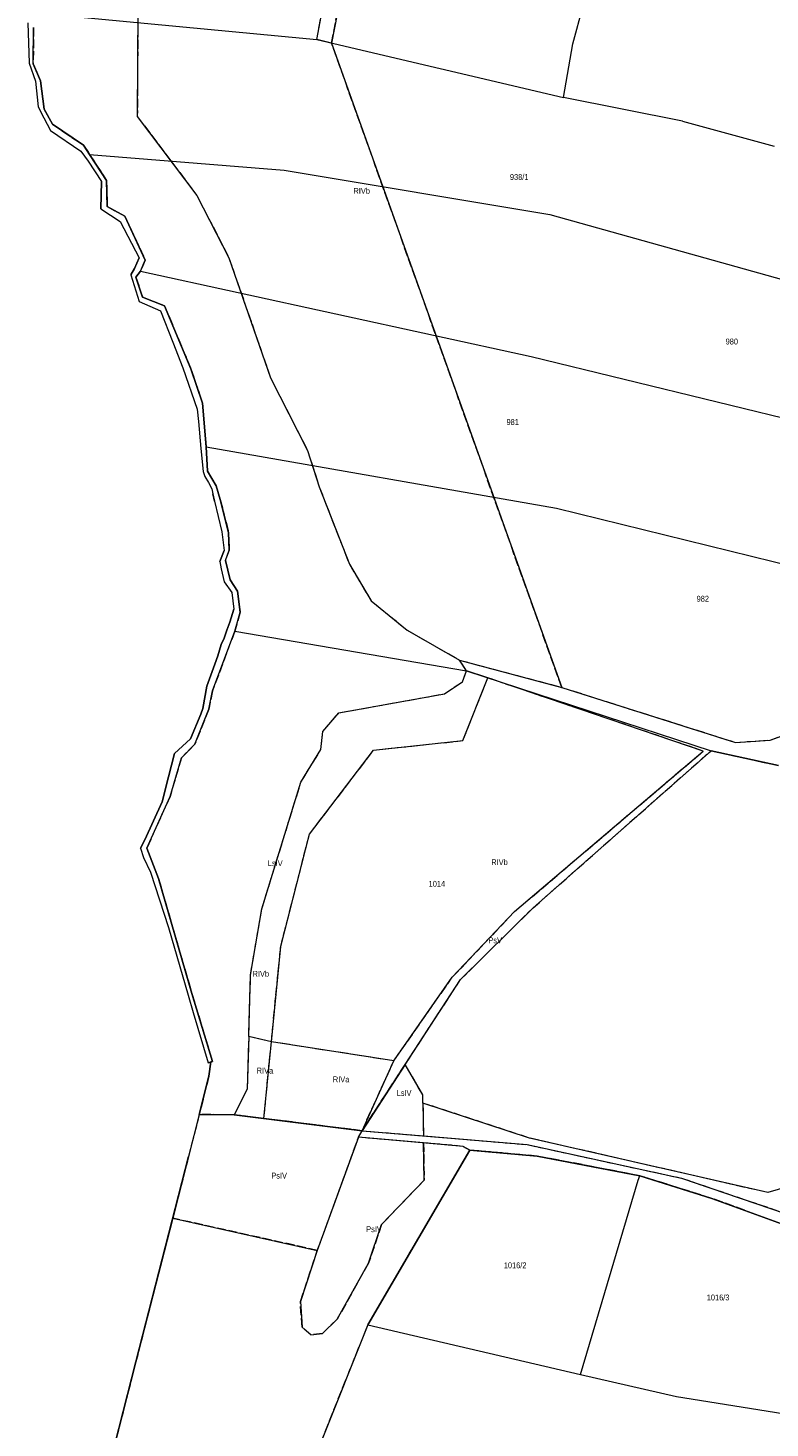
# Model space of a CAD drawing. Header units: metres. Extents: x 7496145 to 7500200, y 5498500 to 5502080.
# Tile 48 of 202: x 7496567 to 7496757, y 5500455 to 5500812. Entities that reach past the tile are written whole.
import ezdxf
from ezdxf.enums import TextEntityAlignment as Align

# ---------------------------------------------------------------- set-up
doc = ezdxf.new("R2010")
doc.units = ezdxf.units.M
doc.header["$MEASUREMENT"] = 0
for name, pattern in [('2.25_0.75', [3, 2.25, -0.75]), ('219-1000', [0]), ('egug-1000', [0])]:
    doc.linetypes.add(name, pattern=pattern)
for name, color, linetype in [('209-oznaczenie konturu klasyfikacyjnego', 7, 'CONTINUOUS'), ('211-numer działki ewidencyjnej', 7, 'CONTINUOUS'), ('217-kontur klasyfikacyjny', 7, 'CONTINUOUS'), ('218-kontur użytku gruntowego', 7, 'CONTINUOUS'), ('219-działka ewidencyjna', 7, 'CONTINUOUS')]:
    doc.layers.add(name, color=color, linetype=linetype)
doc.styles.get("Standard").update_dxf_attribs({"font": 'Working1250', "width": 0.75})

msp = doc.modelspace()

# ---------------------------------------------------------------- linework, layer by layer
at = {"layer": '217-kontur klasyfikacyjny', "color": 3, "linetype": '2.25_0.75', "lineweight": 18, "flags": 128}
for points in [[(7496641.15, 5500809.31), (7496651.52, 5500864.18)], [(7496644.92, 5500808.43), (7496655.7, 5500863.82)], [(7496595.64, 5500845.22), (7496595.31, 5500789.71)], [(7496568.78, 5500812.37), (7496568.74, 5500803.11)], [(7496644.92, 5500808.43), (7496641.15, 5500809.31)], [(7496703.75, 5500643.87), (7496644.92, 5500808.43)], [(7496568.74, 5500803.11), (7496570.54, 5500798.75)], [(7496570.54, 5500798.75), (7496571.51, 5500791.57)], [(7496571.51, 5500791.57), (7496573.64, 5500787.72)], [(7496573.64, 5500787.72), (7496581.59, 5500782.34)], [(7496595.31, 5500789.71), (7496610.54, 5500769.51)], [(7496581.59, 5500782.34), (7496583.11, 5500780)], [(7496583.11, 5500780), (7496587.44, 5500773.32)], [(7496587.44, 5500773.32), (7496587.6, 5500766.69)], [(7496610.54, 5500769.51), (7496618.71, 5500753.62)], [(7496587.6, 5500766.69), (7496592.14, 5500764.26)], [(7496592.14, 5500764.26), (7496597.35, 5500752.99)], [(7496597.35, 5500752.99), (7496596.1, 5500750.16)], [(7496618.71, 5500753.62), (7496629.35, 5500722.97)], [(7496596.1, 5500750.16), (7496594.94, 5500748.64)], [(7496594.94, 5500748.64), (7496596.65, 5500743.55)], [(7496596.65, 5500743.55), (7496602.25, 5500741.36)], [(7496602.25, 5500741.36), (7496609, 5500725.26)], [(7496609, 5500725.26), (7496611.99, 5500716.43)], [(7496629.35, 5500722.97), (7496638.83, 5500704.41)], [(7496611.99, 5500716.43), (7496612.89, 5500705.35)], [(7496612.89, 5500705.35), (7496613.25, 5500699.08)], [(7496638.83, 5500704.41), (7496641.77, 5500695.13)], [(7496613.25, 5500699.08), (7496615.44, 5500695.33)], [(7496615.44, 5500695.33), (7496616.47, 5500691.88)], [(7496641.77, 5500695.13), (7496649.49, 5500675.33)], [(7496616.47, 5500691.88), (7496618.64, 5500683.47)], [(7496618.64, 5500683.47), (7496618.81, 5500678.95)], [(7496618.81, 5500678.95), (7496617.8, 5500676.25)], [(7496617.8, 5500676.25), (7496619.04, 5500671.32)], [(7496649.49, 5500675.33), (7496655.08, 5500665.95)], [(7496619.04, 5500671.32), (7496620.87, 5500668.42)], [(7496620.87, 5500668.42), (7496621.59, 5500663.06)], [(7496655.08, 5500665.95), (7496664.28, 5500658.49)], [(7496621.59, 5500663.06), (7496620.72, 5500660.04)], [(7496620.2, 5500658.25), (7496614.54, 5500643.03)], [(7496620.72, 5500660.04), (7496620.2, 5500658.25)], [(7496664.28, 5500658.49), (7496677.58, 5500650.87)], [(7496677.58, 5500650.87), (7496703.75, 5500643.87)], [(7496679.42, 5500648.09), (7496677.58, 5500650.87)], [(7496678.41, 5500645.29), (7496679.42, 5500648.09)], [(7496684.85, 5500646.32), (7496679.42, 5500648.09)], [(7496673.79, 5500642.25), (7496678.41, 5500645.29)], [(7496678.45, 5500630.28), (7496684.85, 5500646.32)], [(7496739.91, 5500627.61), (7496684.85, 5500646.32)], [(7496703.75, 5500643.87), (7496748.13, 5500629.83)], [(7496756.95, 5500630.42), (7496797.98, 5500645.2)], [(7496614.54, 5500643.03), (7496613.55, 5500638.3)], [(7496646.8, 5500637.37), (7496673.79, 5500642.25)], [(7496613.55, 5500638.3), (7496610.02, 5500629.37)], [(7496642.73, 5500632.61), (7496646.8, 5500637.37)], [(7496610.02, 5500629.37), (7496606.57, 5500625.86)], [(7496642.18, 5500627.99), (7496642.73, 5500632.61)], [(7496655.69, 5500627.86), (7496678.45, 5500630.28)], [(7496748.13, 5500629.83), (7496756.95, 5500630.42)], [(7496606.57, 5500625.86), (7496603.67, 5500616.01)], [(7496637.1, 5500619.64), (7496642.18, 5500627.99)], [(7496639.29, 5500606.44), (7496655.69, 5500627.86)], [(7496691.69, 5500586.62), (7496739.91, 5500627.61)], [(7496696.43, 5500587.58), (7496741.89, 5500627.72)], [(7496741.89, 5500627.72), (7496759.11, 5500623.93)], [(7496627.1, 5500587.31), (7496637.1, 5500619.64)], [(7496603.67, 5500616.01), (7496597.7, 5500602.79)], [(7496631.94, 5500577.72), (7496639.29, 5500606.44)], [(7496597.7, 5500602.79), (7496600.74, 5500595.05)], [(7496600.74, 5500595.05), (7496609.25, 5500565.73)], [(7496624.23, 5500570.42), (7496627.1, 5500587.31)], [(7496675.78, 5500569.84), (7496691.69, 5500586.62)], [(7496677.88, 5500569.25), (7496696.43, 5500587.58)], [(7496629.56, 5500553.36), (7496631.94, 5500577.72)], [(7496623.76, 5500554.73), (7496624.23, 5500570.42)], [(7496660.86, 5500548.51), (7496675.78, 5500569.84)], [(7496663.75, 5500547.57), (7496677.88, 5500569.25)], [(7496609.25, 5500565.73), (7496614.52, 5500548.36)], [(7496623.76, 5500554.73), (7496623.36, 5500541.3)], [(7496629.56, 5500553.36), (7496623.76, 5500554.73)], [(7496627.65, 5500533.79), (7496629.56, 5500553.36)], [(7496660.86, 5500548.51), (7496629.56, 5500553.36)], [(7496614.11, 5500548.23), (7496613.57, 5500544.56)], [(7496614.52, 5500548.36), (7496614.11, 5500548.23)], [(7496652.73, 5500530.67), (7496660.86, 5500548.51)], [(7496652.73, 5500530.67), (7496663.75, 5500547.57)], [(7496668.22, 5500539.86), (7496663.75, 5500547.57)], [(7496613.57, 5500544.56), (7496611.15, 5500534.79)], [(7496623.36, 5500541.3), (7496620.06, 5500534.73)], [(7496668.26, 5500537.73), (7496668.22, 5500539.86)], [(7496668.26, 5500537.73), (7496668.4, 5500529.35)], [(7496695.5, 5500528.8), (7496668.26, 5500537.73)], [(7496611.15, 5500534.79), (7496608.4, 5500524.05)], [(7496620.06, 5500534.73), (7496611.15, 5500534.79)], [(7496627.65, 5500533.79), (7496620.06, 5500534.73)], [(7496652.73, 5500530.67), (7496627.65, 5500533.79)], [(7496651.8, 5500529.01), (7496652.73, 5500530.67)], [(7496652.73, 5500530.67), (7496668.4, 5500529.35)], [(7496668.4, 5500529.35), (7496694.87, 5500527.13)], [(7496641.3, 5500500.11), (7496651.8, 5500529.01)], [(7496668.43, 5500527.55), (7496651.8, 5500529.01)], [(7496654.21, 5500481.06), (7496680.28, 5500525.69)], [(7496678.55, 5500526.67), (7496668.43, 5500527.55)], [(7496668.43, 5500527.55), (7496668.6, 5500518.04)], [(7496680.28, 5500525.69), (7496678.55, 5500526.67)], [(7496697.47, 5500524.19), (7496680.28, 5500525.69)], [(7496694.87, 5500527.13), (7496734.3, 5500518.56)], [(7496756.38, 5500514.86), (7496695.5, 5500528.8)], [(7496608.4, 5500524.05), (7496604.36, 5500508.33)], [(7496723.66, 5500519.18), (7496697.47, 5500524.19)], [(7496742.1, 5500513.39), (7496723.66, 5500519.18)], [(7496734.3, 5500518.56), (7496760.85, 5500509.56)], [(7496668.6, 5500518.04), (7496657.71, 5500506.72)], [(7496761.67, 5500516.43), (7496756.38, 5500514.86)], [(7496773.01, 5500502.09), (7496742.1, 5500513.39)], [(7496604.36, 5500508.33), (7496594.93, 5500471.61)], [(7496641.3, 5500500.11), (7496604.36, 5500508.33)], [(7496657.71, 5500506.72), (7496654.4, 5500496.87)], [(7496636.96, 5500487.02), (7496641.3, 5500500.11)], [(7496654.4, 5500496.87), (7496646.39, 5500482.55)], [(7496637.39, 5500480.53), (7496636.96, 5500487.02)], [(7496639.66, 5500478.51), (7496637.39, 5500480.53)], [(7496642.21, 5500451.01), (7496654.21, 5500481.06)], [(7496646.39, 5500482.55), (7496642.59, 5500478.88)], [(7496642.59, 5500478.88), (7496639.66, 5500478.51)], [(7496594.93, 5500471.61), (7496586.32, 5500437.93)]]:
    msp.add_lwpolyline(points, dxfattribs=at)
at = {"layer": '218-kontur użytku gruntowego', "color": 3, "linetype": 'egug-1000', "lineweight": 18, "flags": 128}
for points in [[(7496641.15, 5500809.31), (7496651.52, 5500864.18)], [(7496655.7, 5500863.82), (7496644.92, 5500808.43)], [(7496595.64, 5500845.22), (7496595.31, 5500789.71)], [(7496567.38, 5500813.57), (7496567.67, 5500803.28)], [(7496568.74, 5500803.11), (7496568.78, 5500812.37)], [(7496644.92, 5500808.43), (7496641.15, 5500809.31)], [(7496644.92, 5500808.43), (7496703.75, 5500643.87)], [(7496567.67, 5500803.28), (7496569.34, 5500798.69)], [(7496570.54, 5500798.75), (7496568.74, 5500803.11)], [(7496569.34, 5500798.69), (7496569.95, 5500792.11)], [(7496571.51, 5500791.57), (7496570.54, 5500798.75)], [(7496569.95, 5500792.11), (7496571.44, 5500789.32)], [(7496573.64, 5500787.72), (7496571.51, 5500791.57)], [(7496571.44, 5500789.32), (7496573.13, 5500786.12)], [(7496581.59, 5500782.34), (7496573.64, 5500787.72)], [(7496595.31, 5500789.71), (7496610.54, 5500769.51)], [(7496573.13, 5500786.12), (7496580.92, 5500780.82)], [(7496580.92, 5500780.82), (7496582.79, 5500778.31)], [(7496583.11, 5500780), (7496581.59, 5500782.34)], [(7496587.44, 5500773.32), (7496583.11, 5500780)], [(7496582.79, 5500778.31), (7496586.12, 5500773.1)], [(7496586.12, 5500773.1), (7496585.98, 5500766.11)], [(7496587.6, 5500766.69), (7496587.44, 5500773.32)], [(7496610.54, 5500769.51), (7496618.71, 5500753.62)], [(7496585.98, 5500766.11), (7496590.92, 5500762.89)], [(7496592.14, 5500764.26), (7496587.6, 5500766.69)], [(7496590.92, 5500762.89), (7496595.81, 5500753.59)], [(7496597.35, 5500752.99), (7496592.14, 5500764.26)], [(7496594.58, 5500750.89), (7496593.69, 5500749.25)], [(7496595.81, 5500753.59), (7496594.58, 5500750.89)], [(7496596.1, 5500750.16), (7496597.35, 5500752.99)], [(7496618.71, 5500753.62), (7496629.35, 5500722.97)], [(7496593.69, 5500749.25), (7496595.75, 5500742.4)], [(7496594.94, 5500748.64), (7496596.1, 5500750.16)], [(7496596.65, 5500743.55), (7496594.94, 5500748.64)], [(7496595.75, 5500742.4), (7496601.24, 5500740.03)], [(7496602.25, 5500741.36), (7496596.65, 5500743.55)], [(7496601.24, 5500740.03), (7496604.37, 5500732.06)], [(7496609, 5500725.26), (7496602.25, 5500741.36)], [(7496604.37, 5500732.06), (7496606.96, 5500725.52)], [(7496606.96, 5500725.52), (7496610.62, 5500714.9)], [(7496611.99, 5500716.43), (7496609, 5500725.26)], [(7496629.35, 5500722.97), (7496638.83, 5500704.41)], [(7496612.89, 5500705.35), (7496611.99, 5500716.43)], [(7496610.62, 5500714.9), (7496610.95, 5500711.75)], [(7496610.95, 5500711.75), (7496611.52, 5500704.87)], [(7496611.52, 5500704.87), (7496612.14, 5500699.04)], [(7496613.25, 5500699.08), (7496612.89, 5500705.35)], [(7496638.83, 5500704.41), (7496641.77, 5500695.13)], [(7496612.14, 5500699.04), (7496612.59, 5500697.74)], [(7496612.59, 5500697.74), (7496613.52, 5500696.18)], [(7496615.44, 5500695.33), (7496613.25, 5500699.08)], [(7496613.52, 5500696.18), (7496614.32, 5500694.59)], [(7496614.32, 5500694.59), (7496614.64, 5500693.3)], [(7496616.47, 5500691.88), (7496615.44, 5500695.33)], [(7496641.77, 5500695.13), (7496649.49, 5500675.33)], [(7496614.64, 5500693.3), (7496615.05, 5500691.45)], [(7496615.05, 5500691.45), (7496616.94, 5500683.65)], [(7496618.64, 5500683.47), (7496616.47, 5500691.88)], [(7496616.94, 5500683.65), (7496617.54, 5500678.86)], [(7496618.81, 5500678.95), (7496618.64, 5500683.47)], [(7496617.54, 5500678.86), (7496616.39, 5500676.05)], [(7496616.39, 5500676.05), (7496616.72, 5500674.12)], [(7496617.8, 5500676.25), (7496618.81, 5500678.95)], [(7496619.04, 5500671.32), (7496617.8, 5500676.25)], [(7496616.72, 5500674.12), (7496617.51, 5500670.85)], [(7496649.49, 5500675.33), (7496655.08, 5500665.95)], [(7496617.51, 5500670.85), (7496619.45, 5500668.15)], [(7496620.87, 5500668.42), (7496619.04, 5500671.32)], [(7496619.45, 5500668.15), (7496619.97, 5500663.85)], [(7496621.59, 5500663.06), (7496620.87, 5500668.42)], [(7496655.08, 5500665.95), (7496664.28, 5500658.49)], [(7496619.97, 5500663.85), (7496618.96, 5500660.54)], [(7496620.72, 5500660.04), (7496621.59, 5500663.06)], [(7496614.54, 5500643.03), (7496620.2, 5500658.25)], [(7496618.22, 5500658.46), (7496617.49, 5500656.46)], [(7496618.96, 5500660.54), (7496618.22, 5500658.46)], [(7496620.2, 5500658.25), (7496620.72, 5500660.04)], [(7496664.28, 5500658.49), (7496677.58, 5500650.87)], [(7496616.75, 5500654.83), (7496615.89, 5500651.97)], [(7496617.49, 5500656.46), (7496616.75, 5500654.83)], [(7496615.89, 5500651.97), (7496615.12, 5500649.83)], [(7496677.58, 5500650.87), (7496703.75, 5500643.87)], [(7496679.42, 5500648.09), (7496677.58, 5500650.87)], [(7496615.12, 5500649.83), (7496613.07, 5500644.16)], [(7496678.41, 5500645.29), (7496679.42, 5500648.09)], [(7496684.85, 5500646.32), (7496679.42, 5500648.09)], [(7496613.07, 5500644.16), (7496612.01, 5500638.51)], [(7496673.79, 5500642.25), (7496678.41, 5500645.29)], [(7496678.45, 5500630.28), (7496684.85, 5500646.32)], [(7496739.91, 5500627.61), (7496684.85, 5500646.32)], [(7496703.75, 5500643.87), (7496748.13, 5500629.83)], [(7496756.95, 5500630.42), (7496797.98, 5500645.2)], [(7496613.55, 5500638.3), (7496614.54, 5500643.03)], [(7496646.8, 5500637.37), (7496673.79, 5500642.25)], [(7496611.51, 5500637.02), (7496608.86, 5500630.78)], [(7496610.02, 5500629.37), (7496613.55, 5500638.3)], [(7496612.01, 5500638.51), (7496611.51, 5500637.02)], [(7496642.73, 5500632.61), (7496646.8, 5500637.37)], [(7496608.86, 5500630.78), (7496604.84, 5500627.03)], [(7496606.57, 5500625.86), (7496610.02, 5500629.37)], [(7496642.18, 5500627.99), (7496642.73, 5500632.61)], [(7496655.69, 5500627.86), (7496678.45, 5500630.28)], [(7496748.13, 5500629.83), (7496756.95, 5500630.42)], [(7496604.84, 5500627.03), (7496603.32, 5500621.01)], [(7496603.67, 5500616.01), (7496606.57, 5500625.86)], [(7496637.1, 5500619.64), (7496642.18, 5500627.99)], [(7496639.29, 5500606.44), (7496655.69, 5500627.86)], [(7496691.69, 5500586.62), (7496739.91, 5500627.61)], [(7496696.43, 5500587.58), (7496741.89, 5500627.72)], [(7496741.89, 5500627.72), (7496759.11, 5500623.93)], [(7496603.32, 5500621.01), (7496601.63, 5500614.64)], [(7496627.1, 5500587.31), (7496637.1, 5500619.64)], [(7496597.7, 5500602.79), (7496603.67, 5500616.01)], [(7496601.63, 5500614.64), (7496597.26, 5500604.98)], [(7496597.26, 5500604.98), (7496596.15, 5500602.81)], [(7496631.94, 5500577.72), (7496639.29, 5500606.44)], [(7496596.15, 5500602.81), (7496596.89, 5500600.48)], [(7496600.74, 5500595.05), (7496597.7, 5500602.79)], [(7496596.89, 5500600.48), (7496598.64, 5500596.73)], [(7496598.64, 5500596.73), (7496603.31, 5500582.55)], [(7496609.25, 5500565.73), (7496600.74, 5500595.05)], [(7496624.23, 5500570.42), (7496627.1, 5500587.31)], [(7496675.78, 5500569.84), (7496691.69, 5500586.62)], [(7496677.88, 5500569.25), (7496696.43, 5500587.58)], [(7496603.31, 5500582.55), (7496608.27, 5500565.3)], [(7496629.56, 5500553.36), (7496631.94, 5500577.72)], [(7496623.76, 5500554.73), (7496624.23, 5500570.42)], [(7496660.86, 5500548.51), (7496675.78, 5500569.84)], [(7496663.75, 5500547.57), (7496677.88, 5500569.25)], [(7496608.27, 5500565.3), (7496609.57, 5500560.83)], [(7496614.52, 5500548.36), (7496609.25, 5500565.73)], [(7496609.57, 5500560.83), (7496613.41, 5500547.99)], [(7496623.76, 5500554.73), (7496623.36, 5500541.3)], [(7496629.56, 5500553.36), (7496623.76, 5500554.73)], [(7496627.65, 5500533.79), (7496629.56, 5500553.36)], [(7496660.86, 5500548.51), (7496629.56, 5500553.36)], [(7496613.41, 5500547.99), (7496614.11, 5500548.23)], [(7496614.11, 5500548.23), (7496613.57, 5500544.56)], [(7496614.11, 5500548.23), (7496614.52, 5500548.36)], [(7496652.73, 5500530.67), (7496660.86, 5500548.51)], [(7496663.75, 5500547.57), (7496652.73, 5500530.67)], [(7496668.22, 5500539.86), (7496663.75, 5500547.57)], [(7496613.57, 5500544.56), (7496611.15, 5500534.79)], [(7496623.36, 5500541.3), (7496620.06, 5500534.73)], [(7496668.26, 5500537.73), (7496668.22, 5500539.86)], [(7496668.26, 5500537.73), (7496668.4, 5500529.35)], [(7496695.5, 5500528.8), (7496668.26, 5500537.73)], [(7496611.15, 5500534.79), (7496608.4, 5500524.05)], [(7496620.06, 5500534.73), (7496611.15, 5500534.79)], [(7496627.65, 5500533.79), (7496620.06, 5500534.73)], [(7496652.73, 5500530.67), (7496627.65, 5500533.79)], [(7496651.8, 5500529.01), (7496652.73, 5500530.67)], [(7496652.73, 5500530.67), (7496668.4, 5500529.35)], [(7496668.4, 5500529.35), (7496694.87, 5500527.13)], [(7496651.8, 5500529.01), (7496641.3, 5500500.11)], [(7496668.43, 5500527.55), (7496651.8, 5500529.01)], [(7496680.28, 5500525.69), (7496654.21, 5500481.06)], [(7496668.6, 5500518.04), (7496668.43, 5500527.55)], [(7496678.55, 5500526.67), (7496668.43, 5500527.55)], [(7496680.28, 5500525.69), (7496678.55, 5500526.67)], [(7496697.47, 5500524.19), (7496680.28, 5500525.69)], [(7496694.87, 5500527.13), (7496734.3, 5500518.56)], [(7496756.38, 5500514.86), (7496695.5, 5500528.8)], [(7496608.4, 5500524.05), (7496604.36, 5500508.33)], [(7496723.66, 5500519.18), (7496697.47, 5500524.19)], [(7496742.1, 5500513.39), (7496723.66, 5500519.18)], [(7496734.3, 5500518.56), (7496760.85, 5500509.56)], [(7496657.71, 5500506.72), (7496668.6, 5500518.04)], [(7496761.67, 5500516.43), (7496756.38, 5500514.86)], [(7496773.01, 5500502.09), (7496742.1, 5500513.39)], [(7496604.36, 5500508.33), (7496594.93, 5500471.61)], [(7496604.36, 5500508.33), (7496641.3, 5500500.11)], [(7496654.4, 5500496.87), (7496657.71, 5500506.72)], [(7496641.3, 5500500.11), (7496636.96, 5500487.02)], [(7496646.39, 5500482.55), (7496654.4, 5500496.87)], [(7496636.96, 5500487.02), (7496637.39, 5500480.53)], [(7496637.39, 5500480.53), (7496639.66, 5500478.51)], [(7496654.21, 5500481.06), (7496642.21, 5500451.01)], [(7496642.59, 5500478.88), (7496646.39, 5500482.55)], [(7496639.66, 5500478.51), (7496642.59, 5500478.88)], [(7496594.93, 5500471.61), (7496586.32, 5500437.93)]]:
    msp.add_lwpolyline(points, dxfattribs=at)
at = {"layer": '219-działka ewidencyjna', "color": 3, "linetype": '219-1000', "lineweight": 18, "flags": 128}
for points in [[(7496706.6, 5500808.2), (7496711.83, 5500827.73)], [(7496570.1, 5500816.07), (7496641.15, 5500809.31)], [(7496567.38, 5500813.57), (7496567.67, 5500803.28)], [(7496568.74, 5500803.11), (7496568.78, 5500812.37)], [(7496641.15, 5500809.31), (7496704.15, 5500794.55)], [(7496704.15, 5500794.55), (7496706.6, 5500808.2)], [(7496567.67, 5500803.28), (7496569.34, 5500798.69)], [(7496568.74, 5500803.11), (7496570.54, 5500798.75)], [(7496569.34, 5500798.69), (7496569.95, 5500792.11)], [(7496570.54, 5500798.75), (7496571.51, 5500791.57)], [(7496734.6, 5500788.5), (7496704.15, 5500794.55)], [(7496569.95, 5500792.11), (7496571.44, 5500789.32)], [(7496571.51, 5500791.57), (7496573.64, 5500787.72)], [(7496571.44, 5500789.32), (7496573.13, 5500786.12)], [(7496573.64, 5500787.72), (7496581.59, 5500782.34)], [(7496734.6, 5500788.5), (7496757.98, 5500782.07)], [(7496573.13, 5500786.12), (7496580.92, 5500780.82)], [(7496580.92, 5500780.82), (7496582.79, 5500778.31)], [(7496581.59, 5500782.34), (7496583.11, 5500780)], [(7496583.11, 5500780), (7496587.44, 5500773.32)], [(7496583.11, 5500780), (7496632.86, 5500775.94)], [(7496582.79, 5500778.31), (7496586.12, 5500773.1)], [(7496632.86, 5500775.94), (7496700.74, 5500764.63)], [(7496585.98, 5500766.11), (7496586.12, 5500773.1)], [(7496587.44, 5500773.32), (7496587.6, 5500766.69)], [(7496585.98, 5500766.11), (7496590.92, 5500762.89)], [(7496587.6, 5500766.69), (7496592.14, 5500764.26)], [(7496590.92, 5500762.89), (7496595.81, 5500753.59)], [(7496592.14, 5500764.26), (7496597.35, 5500752.99)], [(7496700.74, 5500764.63), (7496774.07, 5500744.17)], [(7496593.69, 5500749.25), (7496594.58, 5500750.89)], [(7496594.58, 5500750.89), (7496595.81, 5500753.59)], [(7496596.1, 5500750.16), (7496597.35, 5500752.99)], [(7496593.69, 5500749.25), (7496595.75, 5500742.4)], [(7496594.94, 5500748.64), (7496596.1, 5500750.16)], [(7496594.94, 5500748.64), (7496596.65, 5500743.55)], [(7496596.1, 5500750.16), (7496695.89, 5500728.35)], [(7496595.75, 5500742.4), (7496601.24, 5500740.03)], [(7496596.65, 5500743.55), (7496602.25, 5500741.36)], [(7496601.24, 5500740.03), (7496604.37, 5500732.06)], [(7496602.25, 5500741.36), (7496609, 5500725.26)], [(7496604.37, 5500732.06), (7496606.96, 5500725.52)], [(7496695.89, 5500728.35), (7496767.19, 5500711.02)], [(7496606.96, 5500725.52), (7496610.62, 5500714.9)], [(7496609, 5500725.26), (7496611.99, 5500716.43)], [(7496611.99, 5500716.43), (7496612.89, 5500705.35)], [(7496610.62, 5500714.9), (7496610.95, 5500711.75)], [(7496610.95, 5500711.75), (7496611.52, 5500704.87)], [(7496611.52, 5500704.87), (7496612.14, 5500699.04)], [(7496612.89, 5500705.35), (7496702.43, 5500689.67)], [(7496612.89, 5500705.35), (7496613.25, 5500699.08)], [(7496612.14, 5500699.04), (7496612.59, 5500697.74)], [(7496612.59, 5500697.74), (7496613.52, 5500696.18)], [(7496613.25, 5500699.08), (7496615.44, 5500695.33)], [(7496613.52, 5500696.18), (7496614.32, 5500694.59)], [(7496614.32, 5500694.59), (7496614.64, 5500693.3)], [(7496615.44, 5500695.33), (7496616.47, 5500691.88)], [(7496615.05, 5500691.45), (7496614.64, 5500693.3)], [(7496615.05, 5500691.45), (7496616.94, 5500683.65)], [(7496616.47, 5500691.88), (7496618.64, 5500683.47)], [(7496702.43, 5500689.67), (7496763.3, 5500674.64)], [(7496616.94, 5500683.65), (7496617.54, 5500678.86)], [(7496618.64, 5500683.47), (7496618.81, 5500678.95)], [(7496616.39, 5500676.05), (7496617.54, 5500678.86)], [(7496616.39, 5500676.05), (7496616.72, 5500674.12)], [(7496617.8, 5500676.25), (7496618.81, 5500678.95)], [(7496617.8, 5500676.25), (7496619.04, 5500671.32)], [(7496616.72, 5500674.12), (7496617.51, 5500670.85)], [(7496617.51, 5500670.85), (7496619.45, 5500668.15)], [(7496619.04, 5500671.32), (7496620.87, 5500668.42)], [(7496619.45, 5500668.15), (7496619.97, 5500663.85)], [(7496620.87, 5500668.42), (7496621.59, 5500663.06)], [(7496618.96, 5500660.54), (7496619.97, 5500663.85)], [(7496620.72, 5500660.04), (7496621.59, 5500663.06)], [(7496614.54, 5500643.03), (7496620.2, 5500658.25)], [(7496617.49, 5500656.46), (7496618.22, 5500658.46)], [(7496618.22, 5500658.46), (7496618.96, 5500660.54)], [(7496620.2, 5500658.25), (7496620.72, 5500660.04)], [(7496620.2, 5500658.25), (7496679.42, 5500648.09)], [(7496615.89, 5500651.97), (7496616.75, 5500654.83)], [(7496616.75, 5500654.83), (7496617.49, 5500656.46)], [(7496615.12, 5500649.83), (7496615.89, 5500651.97)], [(7496613.07, 5500644.16), (7496615.12, 5500649.83)], [(7496679.42, 5500648.09), (7496741.89, 5500627.72)], [(7496612.01, 5500638.51), (7496613.07, 5500644.16)], [(7496613.55, 5500638.3), (7496614.54, 5500643.03)], [(7496608.86, 5500630.78), (7496611.51, 5500637.02)], [(7496610.02, 5500629.37), (7496613.55, 5500638.3)], [(7496611.51, 5500637.02), (7496612.01, 5500638.51)], [(7496604.84, 5500627.03), (7496608.86, 5500630.78)], [(7496606.57, 5500625.86), (7496610.02, 5500629.37)], [(7496603.32, 5500621.01), (7496604.84, 5500627.03)], [(7496603.67, 5500616.01), (7496606.57, 5500625.86)], [(7496696.43, 5500587.58), (7496741.89, 5500627.72)], [(7496759.11, 5500623.93), (7496741.89, 5500627.72)], [(7496601.63, 5500614.64), (7496603.32, 5500621.01)], [(7496597.7, 5500602.79), (7496603.67, 5500616.01)], [(7496597.26, 5500604.98), (7496601.63, 5500614.64)], [(7496596.15, 5500602.81), (7496597.26, 5500604.98)], [(7496596.15, 5500602.81), (7496596.89, 5500600.48)], [(7496597.7, 5500602.79), (7496600.74, 5500595.05)], [(7496596.89, 5500600.48), (7496598.64, 5500596.73)], [(7496598.64, 5500596.73), (7496603.31, 5500582.55)], [(7496600.74, 5500595.05), (7496609.25, 5500565.73)], [(7496677.88, 5500569.25), (7496696.43, 5500587.58)], [(7496603.31, 5500582.55), (7496608.27, 5500565.3)], [(7496652.73, 5500530.67), (7496677.88, 5500569.25)], [(7496608.27, 5500565.3), (7496609.57, 5500560.83)], [(7496609.25, 5500565.73), (7496614.52, 5500548.36)], [(7496609.57, 5500560.83), (7496613.41, 5500547.99)], [(7496613.41, 5500547.99), (7496614.11, 5500548.23)], [(7496613.57, 5500544.56), (7496614.11, 5500548.23)], [(7496614.11, 5500548.23), (7496614.52, 5500548.36)], [(7496611.15, 5500534.79), (7496613.57, 5500544.56)], [(7496611.15, 5500534.79), (7496608.4, 5500524.05)], [(7496611.15, 5500534.79), (7496620.06, 5500534.73)], [(7496620.06, 5500534.73), (7496652.73, 5500530.67)], [(7496651.8, 5500529.01), (7496652.73, 5500530.67)], [(7496651.8, 5500529.01), (7496652.73, 5500530.67)], [(7496652.73, 5500530.67), (7496694.87, 5500527.13)], [(7496678.55, 5500526.67), (7496651.8, 5500529.01)], [(7496678.55, 5500526.67), (7496651.8, 5500529.01)], [(7496654.21, 5500481.06), (7496680.28, 5500525.69)], [(7496678.55, 5500526.67), (7496680.28, 5500525.69)], [(7496678.55, 5500526.67), (7496680.28, 5500525.69)], [(7496680.28, 5500525.69), (7496697.47, 5500524.19)], [(7496680.28, 5500525.69), (7496697.47, 5500524.19)], [(7496694.87, 5500527.13), (7496734.3, 5500518.56)], [(7496594.93, 5500471.61), (7496608.4, 5500524.05)], [(7496697.47, 5500524.19), (7496723.66, 5500519.18)], [(7496697.47, 5500524.19), (7496723.66, 5500519.18)], [(7496723.31, 5500518.02), (7496723.66, 5500519.18)], [(7496723.66, 5500519.18), (7496742.1, 5500513.39)], [(7496723.66, 5500519.18), (7496742.1, 5500513.39)], [(7496734.3, 5500518.56), (7496760.85, 5500509.56)], [(7496708.57, 5500468.37), (7496723.31, 5500518.02)], [(7496742.1, 5500513.39), (7496773.01, 5500502.09)], [(7496742.1, 5500513.39), (7496773.01, 5500502.09)], [(7496654.21, 5500481.06), (7496708.57, 5500468.37)], [(7496586.32, 5500437.93), (7496594.93, 5500471.61)], [(7496708.57, 5500468.37), (7496733.1, 5500462.77)], [(7496733.1, 5500462.77), (7496760.23, 5500458.45)]]:
    msp.add_lwpolyline(points, dxfattribs=at)

# ---------------------------------------------------------------- texts
at = {"layer": '209-oznaczenie konturu klasyfikacyjnego', "color": 3, "linetype": 'Continuous', "lineweight": 18, "width": 0.79}
for s, p in [('RIVb', (7496650.53, 5500769.94)), ('LsIV', (7496628.66, 5500598.23)), ('RIVb', (7496685.74, 5500598.5)), ('PsV', (7496684.99, 5500578.56)), ('RIVb', (7496624.76, 5500569.99)), ('RIVa', (7496625.81, 5500545.26)), ('RIVa', (7496645.26, 5500543.02)), ('LsIV', (7496661.57, 5500539.54)), ('PsIV', (7496629.55, 5500518.45)), ('PsIV', (7496653.78, 5500504.76))]:
    msp.add_text(s, height=1.5, dxfattribs=at).set_placement(p)
at = {"layer": '211-numer działki ewidencyjnej', "color": 3, "linetype": 'Continuous', "lineweight": 18, "width": 0.79}
for s, p in [('938/1', (7496690.5, 5500774.97)), ('980', (7496745.61, 5500732.96)), ('981', (7496689.63, 5500712.4)), ('982', (7496738.2, 5500667.27)), ('1014', (7496669.73, 5500594.46)), ('1016/2', (7496688.94, 5500497.03)), ('1016/3', (7496740.79, 5500488.82))]:
    msp.add_text(s, height=1.5, dxfattribs=at).set_placement(p, align=Align.TOP_LEFT)

doc.saveas('drawing.dxf')
